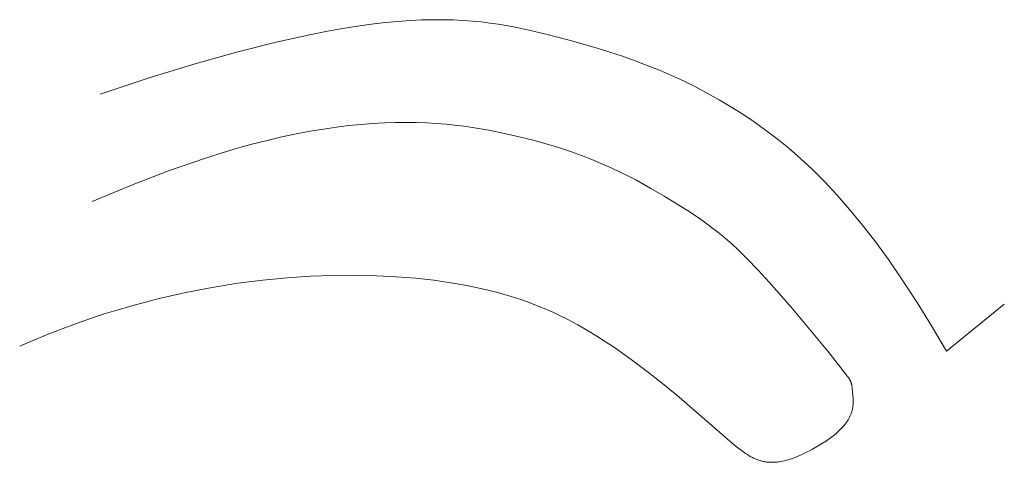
# Model space of a CAD drawing. Header units: millimetres. Extents: x -1459 to 125, y -3469 to 122.
# Tile 102 of 199: x -149.49 to -140.01, y -2998.76 to -2994.5. Entities that reach past the tile are written whole.
import ezdxf

# ---------------------------------------------------------------- set-up
doc = ezdxf.new("R2010")
doc.units = ezdxf.units.MM
doc.header["$MEASUREMENT"] = 0
doc.layers.add('Layer 1', color=7, linetype='Continuous')

msp = doc.modelspace()

# ---------------------------------------------------------------- linework, layer by layer
at = {"layer": 'Layer 1', "color": 5, "lineweight": 9}
for points, knots in [([(-140.0091, -2997.2408), (-140.0091, -2997.2408), (-140.5646, -2997.6911), (-140.5646, -2997.6911), (-140.5646, -2997.6911), (-140.7085, -2997.4479), (-140.7085, -2997.4479), (-140.7085, -2997.4479), (-140.8485, -2997.2222), (-140.8485, -2997.2222), (-140.8485, -2997.2222), (-140.9848, -2997.0133), (-140.9848, -2997.0133), (-140.9848, -2997.0133), (-141.1177, -2996.8201), (-141.1177, -2996.8201), (-141.1177, -2996.8201), (-141.2474, -2996.6419), (-141.2474, -2996.6419), (-141.2474, -2996.6419), (-141.374, -2996.4777), (-141.374, -2996.4777), (-141.374, -2996.4777), (-141.498, -2996.3266), (-141.498, -2996.3266), (-141.498, -2996.3266), (-141.6193, -2996.1878), (-141.6193, -2996.1878), (-141.6193, -2996.1878), (-141.7384, -2996.0602), (-141.7384, -2996.0602), (-141.7384, -2996.0602), (-141.8555, -2995.9431), (-141.8555, -2995.9431), (-141.8555, -2995.9431), (-141.9707, -2995.8355), (-141.9707, -2995.8355), (-141.9707, -2995.8355), (-142.0843, -2995.7366), (-142.0843, -2995.7366), (-142.0843, -2995.7366), (-142.1965, -2995.6454), (-142.1965, -2995.6454), (-142.1965, -2995.6454), (-142.3076, -2995.5611), (-142.3076, -2995.5611), (-142.3076, -2995.5611), (-142.4177, -2995.4827), (-142.4177, -2995.4827), (-142.4177, -2995.4827), (-142.5272, -2995.4093), (-142.5272, -2995.4093), (-142.5272, -2995.4093), (-142.6414, -2995.337), (-142.6414, -2995.337), (-142.6414, -2995.337), (-142.7554, -2995.269), (-142.7554, -2995.269), (-142.7554, -2995.269), (-142.8693, -2995.2051), (-142.8693, -2995.2051), (-142.8693, -2995.2051), (-142.9833, -2995.145), (-142.9833, -2995.145), (-142.9833, -2995.145), (-143.0978, -2995.0885), (-143.0978, -2995.0885), (-143.0978, -2995.0885), (-143.213, -2995.0353), (-143.213, -2995.0353), (-143.213, -2995.0353), (-143.329, -2994.9852), (-143.329, -2994.9852), (-143.329, -2994.9852), (-143.4462, -2994.9379), (-143.4462, -2994.9379), (-143.4462, -2994.9379), (-143.5646, -2994.8931), (-143.5646, -2994.8931), (-143.5646, -2994.8931), (-143.6846, -2994.8508), (-143.6846, -2994.8508), (-143.6846, -2994.8508), (-143.8065, -2994.8104), (-143.8065, -2994.8104), (-143.8065, -2994.8104), (-143.9303, -2994.772), (-143.9303, -2994.772), (-143.9303, -2994.772), (-144.1849, -2994.6996), (-144.1849, -2994.6996), (-144.1849, -2994.6996), (-144.4503, -2994.6315), (-144.4503, -2994.6315), (-144.4503, -2994.6315), (-144.588, -2994.5989), (-144.588, -2994.5989), (-144.588, -2994.5989), (-144.7313, -2994.5683), (-144.7313, -2994.5683), (-144.7313, -2994.5683), (-144.8059, -2994.5543), (-144.8059, -2994.5543), (-144.8059, -2994.5543), (-144.8828, -2994.5414), (-144.8828, -2994.5414), (-144.8828, -2994.5414), (-144.9623, -2994.5298), (-144.9623, -2994.5298), (-144.9623, -2994.5298), (-145.0448, -2994.5196), (-145.0448, -2994.5196), (-145.0448, -2994.5196), (-145.1305, -2994.5112), (-145.1305, -2994.5112), (-145.1305, -2994.5112), (-145.2198, -2994.5046), (-145.2198, -2994.5046), (-145.2198, -2994.5046), (-145.313, -2994.5), (-145.313, -2994.5), (-145.313, -2994.5), (-145.4104, -2994.4977), (-145.4104, -2994.4977), (-145.4104, -2994.4977), (-145.5123, -2994.4978), (-145.5123, -2994.4978), (-145.5123, -2994.4978), (-145.619, -2994.5006), (-145.619, -2994.5006), (-145.619, -2994.5006), (-145.7308, -2994.5061), (-145.7308, -2994.5061), (-145.7308, -2994.5061), (-145.8481, -2994.5147), (-145.8481, -2994.5147), (-145.8481, -2994.5147), (-145.971, -2994.5265), (-145.971, -2994.5265), (-145.971, -2994.5265), (-146.1001, -2994.5416), (-146.1001, -2994.5416), (-146.1001, -2994.5416), (-146.2354, -2994.5603), (-146.2354, -2994.5603), (-146.2354, -2994.5603), (-146.3775, -2994.5828), (-146.3775, -2994.5828), (-146.3775, -2994.5828), (-146.5265, -2994.6092), (-146.5265, -2994.6092), (-146.5265, -2994.6092), (-146.6828, -2994.6397), (-146.6828, -2994.6397), (-146.6828, -2994.6397), (-147.0184, -2994.714), (-147.0184, -2994.714), (-147.0184, -2994.714), (-147.387, -2994.8072), (-147.387, -2994.8072), (-147.387, -2994.8072), (-147.7908, -2994.9207), (-147.7908, -2994.9207), (-147.7908, -2994.9207), (-148.2324, -2995.0561), (-148.2324, -2995.0561), (-148.2324, -2995.0561), (-148.7142, -2995.215), (-148.7142, -2995.215)], [0, 0, 0, 0, 0.017857, 0.017857, 0.017857, 0.035714, 0.035714, 0.035714, 0.053571, 0.053571, 0.053571, 0.071429, 0.071429, 0.071429, 0.089286, 0.089286, 0.089286, 0.107143, 0.107143, 0.107143, 0.125, 0.125, 0.125, 0.142857, 0.142857, 0.142857, 0.160714, 0.160714, 0.160714, 0.178571, 0.178571, 0.178571, 0.196429, 0.196429, 0.196429, 0.214286, 0.214286, 0.214286, 0.232143, 0.232143, 0.232143, 0.25, 0.25, 0.25, 0.267857, 0.267857, 0.267857, 0.285714, 0.285714, 0.285714, 0.303571, 0.303571, 0.303571, 0.321429, 0.321429, 0.321429, 0.339286, 0.339286, 0.339286, 0.357143, 0.357143, 0.357143, 0.375, 0.375, 0.375, 0.392857, 0.392857, 0.392857, 0.410714, 0.410714, 0.410714, 0.428571, 0.428571, 0.428571, 0.446429, 0.446429, 0.446429, 0.464286, 0.464286, 0.464286, 0.482143, 0.482143, 0.482143, 0.5, 0.5, 0.5, 0.517857, 0.517857, 0.517857, 0.535714, 0.535714, 0.535714, 0.553571, 0.553571, 0.553571, 0.571429, 0.571429, 0.571429, 0.589286, 0.589286, 0.589286, 0.607143, 0.607143, 0.607143, 0.625, 0.625, 0.625, 0.642857, 0.642857, 0.642857, 0.660714, 0.660714, 0.660714, 0.678571, 0.678571, 0.678571, 0.696429, 0.696429, 0.696429, 0.714286, 0.714286, 0.714286, 0.732143, 0.732143, 0.732143, 0.75, 0.75, 0.75, 0.767857, 0.767857, 0.767857, 0.785714, 0.785714, 0.785714, 0.803571, 0.803571, 0.803571, 0.821429, 0.821429, 0.821429, 0.839286, 0.839286, 0.839286, 0.857143, 0.857143, 0.857143, 0.875, 0.875, 0.875, 0.892857, 0.892857, 0.892857, 0.910714, 0.910714, 0.910714, 0.928571, 0.928571, 0.928571, 0.946429, 0.946429, 0.946429, 0.964286, 0.964286, 0.964286, 0.982143, 0.982143, 0.982143, 1, 1, 1, 1]), ([(-148.7908, -2996.2501), (-148.7908, -2996.2501), (-148.4122, -2996.091), (-148.4122, -2996.091), (-148.4122, -2996.091), (-148.0553, -2995.9539), (-148.0553, -2995.9539), (-148.0553, -2995.9539), (-147.7192, -2995.8375), (-147.7192, -2995.8375), (-147.7192, -2995.8375), (-147.5587, -2995.7866), (-147.5587, -2995.7866), (-147.5587, -2995.7866), (-147.403, -2995.7404), (-147.403, -2995.7404), (-147.403, -2995.7404), (-147.252, -2995.6987), (-147.252, -2995.6987), (-147.252, -2995.6987), (-147.1056, -2995.6613), (-147.1056, -2995.6613), (-147.1056, -2995.6613), (-146.9638, -2995.6281), (-146.9638, -2995.6281), (-146.9638, -2995.6281), (-146.8263, -2995.5988), (-146.8263, -2995.5988), (-146.8263, -2995.5988), (-146.6931, -2995.5734), (-146.6931, -2995.5734), (-146.6931, -2995.5734), (-146.5641, -2995.5516), (-146.5641, -2995.5516), (-146.5641, -2995.5516), (-146.4391, -2995.5334), (-146.4391, -2995.5334), (-146.4391, -2995.5334), (-146.3181, -2995.5184), (-146.3181, -2995.5184), (-146.3181, -2995.5184), (-146.2008, -2995.5066), (-146.2008, -2995.5066), (-146.2008, -2995.5066), (-146.0873, -2995.4978), (-146.0873, -2995.4978), (-146.0873, -2995.4978), (-145.9773, -2995.4918), (-145.9773, -2995.4918), (-145.9773, -2995.4918), (-145.8709, -2995.4884), (-145.8709, -2995.4884), (-145.8709, -2995.4884), (-145.7677, -2995.4875), (-145.7677, -2995.4875), (-145.7677, -2995.4875), (-145.6679, -2995.489), (-145.6679, -2995.489), (-145.6679, -2995.489), (-145.5711, -2995.4926), (-145.5711, -2995.4926), (-145.5711, -2995.4926), (-145.4774, -2995.4981), (-145.4774, -2995.4981), (-145.4774, -2995.4981), (-145.3865, -2995.5055), (-145.3865, -2995.5055), (-145.3865, -2995.5055), (-145.2984, -2995.5145), (-145.2984, -2995.5145), (-145.2984, -2995.5145), (-145.213, -2995.525), (-145.213, -2995.525), (-145.213, -2995.525), (-145.1302, -2995.5367), (-145.1302, -2995.5367), (-145.1302, -2995.5367), (-144.9717, -2995.5635), (-144.9717, -2995.5635), (-144.9717, -2995.5635), (-144.8221, -2995.5935), (-144.8221, -2995.5935), (-144.8221, -2995.5935), (-144.6804, -2995.6256), (-144.6804, -2995.6256), (-144.6804, -2995.6256), (-144.5464, -2995.6593), (-144.5464, -2995.6593), (-144.5464, -2995.6593), (-144.4196, -2995.6944), (-144.4196, -2995.6944), (-144.4196, -2995.6944), (-144.2998, -2995.7309), (-144.2998, -2995.7309), (-144.2998, -2995.7309), (-144.1865, -2995.7684), (-144.1865, -2995.7684), (-144.1865, -2995.7684), (-144.0796, -2995.8069), (-144.0796, -2995.8069), (-144.0796, -2995.8069), (-143.9786, -2995.846), (-143.9786, -2995.846), (-143.9786, -2995.846), (-143.8832, -2995.8857), (-143.8832, -2995.8857), (-143.8832, -2995.8857), (-143.7931, -2995.9257), (-143.7931, -2995.9257), (-143.7931, -2995.9257), (-143.708, -2995.9658), (-143.708, -2995.9658), (-143.708, -2995.9658), (-143.6275, -2996.0059), (-143.6275, -2996.0059), (-143.6275, -2996.0059), (-143.5513, -2996.0457), (-143.5513, -2996.0457), (-143.5513, -2996.0457), (-143.4106, -2996.1239), (-143.4106, -2996.1239), (-143.4106, -2996.1239), (-143.2833, -2996.1987), (-143.2833, -2996.1987), (-143.2833, -2996.1987), (-143.0588, -2996.3372), (-143.0588, -2996.3372), (-143.0588, -2996.3372), (-142.9575, -2996.4045), (-142.9575, -2996.4045), (-142.9575, -2996.4045), (-142.9088, -2996.4386), (-142.9088, -2996.4386), (-142.9088, -2996.4386), (-142.861, -2996.4733), (-142.861, -2996.4733), (-142.861, -2996.4733), (-142.8138, -2996.5089), (-142.8138, -2996.5089), (-142.8138, -2996.5089), (-142.767, -2996.5457), (-142.767, -2996.5457), (-142.767, -2996.5457), (-142.7204, -2996.5839), (-142.7204, -2996.5839), (-142.7204, -2996.5839), (-142.6737, -2996.6237), (-142.6737, -2996.6237), (-142.6737, -2996.6237), (-142.6266, -2996.6656), (-142.6266, -2996.6656), (-142.6266, -2996.6656), (-142.5789, -2996.7096), (-142.5789, -2996.7096), (-142.5789, -2996.7096), (-142.4808, -2996.8054), (-142.4808, -2996.8054), (-142.4808, -2996.8054), (-142.3779, -2996.9122), (-142.3779, -2996.9122), (-142.3779, -2996.9122), (-142.2721, -2997.0274), (-142.2721, -2997.0274), (-142.2721, -2997.0274), (-142.061, -2997.2687), (-142.061, -2997.2687), (-142.061, -2997.2687), (-141.7091, -2997.6935), (-141.7091, -2997.6935), (-141.7091, -2997.6935), (-141.5375, -2997.9093), (-141.5375, -2997.9093), (-141.5375, -2997.9093), (-141.5176, -2997.9363), (-141.5176, -2997.9363), (-141.5176, -2997.9363), (-141.51, -2997.9472), (-141.51, -2997.9472), (-141.51, -2997.9472), (-141.5038, -2997.9567), (-141.5038, -2997.9567), (-141.5038, -2997.9567), (-141.4987, -2997.9649), (-141.4987, -2997.9649), (-141.4987, -2997.9649), (-141.4965, -2997.9687), (-141.4965, -2997.9687), (-141.4965, -2997.9687), (-141.4945, -2997.9723), (-141.4945, -2997.9723), (-141.4945, -2997.9723), (-141.4927, -2997.9757), (-141.4927, -2997.9757), (-141.4927, -2997.9757), (-141.491, -2997.9789), (-141.491, -2997.9789), (-141.491, -2997.9789), (-141.4895, -2997.9821), (-141.4895, -2997.9821), (-141.4895, -2997.9821), (-141.4881, -2997.9852), (-141.4881, -2997.9852), (-141.4881, -2997.9852), (-141.4868, -2997.9882), (-141.4868, -2997.9882), (-141.4868, -2997.9882), (-141.4856, -2997.9912), (-141.4856, -2997.9912), (-141.4856, -2997.9912), (-141.4844, -2997.9942), (-141.4844, -2997.9942), (-141.4844, -2997.9942), (-141.4833, -2997.9972), (-141.4833, -2997.9972), (-141.4833, -2997.9972), (-141.4823, -2998.0002), (-141.4823, -2998.0002), (-141.4823, -2998.0002), (-141.4814, -2998.0032), (-141.4814, -2998.0032), (-141.4814, -2998.0032), (-141.4805, -2998.0062), (-141.4805, -2998.0062), (-141.4805, -2998.0062), (-141.4796, -2998.0093), (-141.4796, -2998.0093), (-141.4796, -2998.0093), (-141.4789, -2998.0125), (-141.4789, -2998.0125), (-141.4789, -2998.0125), (-141.4781, -2998.0157), (-141.4781, -2998.0157), (-141.4781, -2998.0157), (-141.4775, -2998.019), (-141.4775, -2998.019), (-141.4775, -2998.019), (-141.4768, -2998.0225), (-141.4768, -2998.0225), (-141.4768, -2998.0225), (-141.4756, -2998.0296), (-141.4756, -2998.0296), (-141.4756, -2998.0296), (-141.4746, -2998.0373), (-141.4746, -2998.0373), (-141.4746, -2998.0373), (-141.4728, -2998.0548), (-141.4728, -2998.0548), (-141.4728, -2998.0548), (-141.4656, -2998.1481), (-141.4656, -2998.1481), (-141.4656, -2998.1481), (-141.4646, -2998.1667), (-141.4646, -2998.1667), (-141.4646, -2998.1667), (-141.4644, -2998.1766), (-141.4644, -2998.1766), (-141.4644, -2998.1766), (-141.4644, -2998.1867), (-141.4644, -2998.1867), (-141.4644, -2998.1867), (-141.4646, -2998.1972), (-141.4646, -2998.1972), (-141.4646, -2998.1972), (-141.4652, -2998.2081), (-141.4652, -2998.2081), (-141.4652, -2998.2081), (-141.4662, -2998.2193), (-141.4662, -2998.2193), (-141.4662, -2998.2193), (-141.4669, -2998.225), (-141.4669, -2998.225), (-141.4669, -2998.225), (-141.4676, -2998.2307), (-141.4676, -2998.2307), (-141.4676, -2998.2307), (-141.4685, -2998.2366), (-141.4685, -2998.2366), (-141.4685, -2998.2366), (-141.4696, -2998.2426), (-141.4696, -2998.2426), (-141.4696, -2998.2426), (-141.4708, -2998.2486), (-141.4708, -2998.2486), (-141.4708, -2998.2486), (-141.4721, -2998.2547), (-141.4721, -2998.2547), (-141.4721, -2998.2547), (-141.4735, -2998.2609), (-141.4735, -2998.2609), (-141.4735, -2998.2609), (-141.4752, -2998.2671), (-141.4752, -2998.2671), (-141.4752, -2998.2671), (-141.477, -2998.2735), (-141.477, -2998.2735), (-141.477, -2998.2735), (-141.4789, -2998.2799), (-141.4789, -2998.2799), (-141.4789, -2998.2799), (-141.4811, -2998.2864), (-141.4811, -2998.2864), (-141.4811, -2998.2864), (-141.4834, -2998.2929), (-141.4834, -2998.2929), (-141.4834, -2998.2929), (-141.4859, -2998.2995), (-141.4859, -2998.2995), (-141.4859, -2998.2995), (-141.4887, -2998.3063), (-141.4887, -2998.3063), (-141.4887, -2998.3063), (-141.4916, -2998.313), (-141.4916, -2998.313), (-141.4916, -2998.313), (-141.4947, -2998.3199), (-141.4947, -2998.3199), (-141.4947, -2998.3199), (-141.4981, -2998.3268), (-141.4981, -2998.3268), (-141.4981, -2998.3268), (-141.5017, -2998.3338), (-141.5017, -2998.3338), (-141.5017, -2998.3338), (-141.5055, -2998.3409), (-141.5055, -2998.3409), (-141.5055, -2998.3409), (-141.5096, -2998.348), (-141.5096, -2998.348), (-141.5096, -2998.348), (-141.5139, -2998.3552), (-141.5139, -2998.3552), (-141.5139, -2998.3552), (-141.5185, -2998.3625), (-141.5185, -2998.3625), (-141.5185, -2998.3625), (-141.5233, -2998.3698), (-141.5233, -2998.3698), (-141.5233, -2998.3698), (-141.5284, -2998.3772), (-141.5284, -2998.3772), (-141.5284, -2998.3772), (-141.5338, -2998.3847), (-141.5338, -2998.3847), (-141.5338, -2998.3847), (-141.5394, -2998.3922), (-141.5394, -2998.3922), (-141.5394, -2998.3922), (-141.5453, -2998.3998), (-141.5453, -2998.3998), (-141.5453, -2998.3998), (-141.5516, -2998.4075), (-141.5516, -2998.4075), (-141.5516, -2998.4075), (-141.5581, -2998.4152), (-141.5581, -2998.4152), (-141.5581, -2998.4152), (-141.5649, -2998.423), (-141.5649, -2998.423), (-141.5649, -2998.423), (-141.5721, -2998.4309), (-141.5721, -2998.4309), (-141.5721, -2998.4309), (-141.5796, -2998.4388), (-141.5796, -2998.4388), (-141.5796, -2998.4388), (-141.5955, -2998.4548), (-141.5955, -2998.4548), (-141.5955, -2998.4548), (-141.6128, -2998.4711), (-141.6128, -2998.4711), (-141.6128, -2998.4711), (-141.6315, -2998.4876), (-141.6315, -2998.4876), (-141.6315, -2998.4876), (-141.6517, -2998.5044), (-141.6517, -2998.5044), (-141.6517, -2998.5044), (-141.6735, -2998.5214), (-141.6735, -2998.5214), (-141.6735, -2998.5214), (-141.6968, -2998.5386), (-141.6968, -2998.5386), (-141.6968, -2998.5386), (-141.7217, -2998.556), (-141.7217, -2998.556), (-141.7217, -2998.556), (-141.7922, -2998.5995), (-141.7922, -2998.5995), (-141.7922, -2998.5995), (-141.8554, -2998.636), (-141.8554, -2998.636), (-141.8554, -2998.636), (-141.8845, -2998.6519), (-141.8845, -2998.6519), (-141.8845, -2998.6519), (-141.912, -2998.6663), (-141.912, -2998.6663), (-141.912, -2998.6663), (-141.9381, -2998.6793), (-141.9381, -2998.6793), (-141.9381, -2998.6793), (-141.9628, -2998.6909), (-141.9628, -2998.6909), (-141.9628, -2998.6909), (-141.9863, -2998.7014), (-141.9863, -2998.7014), (-141.9863, -2998.7014), (-142.0086, -2998.7107), (-142.0086, -2998.7107), (-142.0086, -2998.7107), (-142.0299, -2998.719), (-142.0299, -2998.719), (-142.0299, -2998.719), (-142.0503, -2998.7263), (-142.0503, -2998.7263), (-142.0503, -2998.7263), (-142.0699, -2998.7328), (-142.0699, -2998.7328), (-142.0699, -2998.7328), (-142.0887, -2998.7385), (-142.0887, -2998.7385), (-142.0887, -2998.7385), (-142.1068, -2998.7434), (-142.1068, -2998.7434), (-142.1068, -2998.7434), (-142.1245, -2998.7478), (-142.1245, -2998.7478), (-142.1245, -2998.7478), (-142.1458, -2998.7525), (-142.1458, -2998.7525), (-142.1458, -2998.7525), (-142.1666, -2998.7563), (-142.1666, -2998.7563), (-142.1666, -2998.7563), (-142.1768, -2998.7579), (-142.1768, -2998.7579), (-142.1768, -2998.7579), (-142.1868, -2998.7594), (-142.1868, -2998.7594), (-142.1868, -2998.7594), (-142.1967, -2998.7606), (-142.1967, -2998.7606), (-142.1967, -2998.7606), (-142.2064, -2998.7616), (-142.2064, -2998.7616), (-142.2064, -2998.7616), (-142.216, -2998.7624), (-142.216, -2998.7624), (-142.216, -2998.7624), (-142.2255, -2998.763), (-142.2255, -2998.763), (-142.2255, -2998.763), (-142.2349, -2998.7634), (-142.2349, -2998.7634), (-142.2349, -2998.7634), (-142.2442, -2998.7636), (-142.2442, -2998.7636), (-142.2442, -2998.7636), (-142.2534, -2998.7636), (-142.2534, -2998.7636), (-142.2534, -2998.7636), (-142.2624, -2998.7634), (-142.2624, -2998.7634), (-142.2624, -2998.7634), (-142.2714, -2998.7631), (-142.2714, -2998.7631), (-142.2714, -2998.7631), (-142.2803, -2998.7625), (-142.2803, -2998.7625), (-142.2803, -2998.7625), (-142.2891, -2998.7617), (-142.2891, -2998.7617), (-142.2891, -2998.7617), (-142.2979, -2998.7607), (-142.2979, -2998.7607), (-142.2979, -2998.7607), (-142.3065, -2998.7595), (-142.3065, -2998.7595), (-142.3065, -2998.7595), (-142.3151, -2998.7581), (-142.3151, -2998.7581), (-142.3151, -2998.7581), (-142.3237, -2998.7565), (-142.3237, -2998.7565), (-142.3237, -2998.7565), (-142.3322, -2998.7547), (-142.3322, -2998.7547), (-142.3322, -2998.7547), (-142.3406, -2998.7527), (-142.3406, -2998.7527), (-142.3406, -2998.7527), (-142.349, -2998.7506), (-142.349, -2998.7506), (-142.349, -2998.7506), (-142.3574, -2998.7482), (-142.3574, -2998.7482), (-142.3574, -2998.7482), (-142.3657, -2998.7456), (-142.3657, -2998.7456), (-142.3657, -2998.7456), (-142.374, -2998.7428), (-142.374, -2998.7428), (-142.374, -2998.7428), (-142.3823, -2998.7399), (-142.3823, -2998.7399), (-142.3823, -2998.7399), (-142.3906, -2998.7367), (-142.3906, -2998.7367), (-142.3906, -2998.7367), (-142.3988, -2998.7334), (-142.3988, -2998.7334), (-142.3988, -2998.7334), (-142.4071, -2998.7298), (-142.4071, -2998.7298), (-142.4071, -2998.7298), (-142.4154, -2998.7261), (-142.4154, -2998.7261), (-142.4154, -2998.7261), (-142.4236, -2998.7221), (-142.4236, -2998.7221), (-142.4236, -2998.7221), (-142.4319, -2998.718), (-142.4319, -2998.718), (-142.4319, -2998.718), (-142.4485, -2998.7092), (-142.4485, -2998.7092), (-142.4485, -2998.7092), (-142.4652, -2998.6996), (-142.4652, -2998.6996), (-142.4652, -2998.6996), (-142.4821, -2998.6892), (-142.4821, -2998.6892), (-142.4821, -2998.6892), (-142.4992, -2998.6781), (-142.4992, -2998.6781), (-142.4992, -2998.6781), (-142.5166, -2998.6662), (-142.5166, -2998.6662), (-142.5166, -2998.6662), (-142.5342, -2998.6536), (-142.5342, -2998.6536), (-142.5342, -2998.6536), (-142.5522, -2998.6402), (-142.5522, -2998.6402), (-142.5522, -2998.6402), (-142.5893, -2998.6111), (-142.5893, -2998.6111), (-142.5893, -2998.6111), (-142.6283, -2998.5791), (-142.6283, -2998.5791), (-142.6283, -2998.5791), (-143.1632, -2998.1175), (-143.1632, -2998.1175), (-143.1632, -2998.1175), (-143.3006, -2998.0048), (-143.3006, -2998.0048), (-143.3006, -2998.0048), (-143.4468, -2997.8895), (-143.4468, -2997.8895), (-143.4468, -2997.8895), (-143.6012, -2997.7735), (-143.6012, -2997.7735), (-143.6012, -2997.7735), (-143.7633, -2997.6585), (-143.7633, -2997.6585), (-143.7633, -2997.6585), (-143.8471, -2997.6019), (-143.8471, -2997.6019), (-143.8471, -2997.6019), (-143.9331, -2997.5463), (-143.9331, -2997.5463), (-143.9331, -2997.5463), (-144.022, -2997.4918), (-144.022, -2997.4918), (-144.022, -2997.4918), (-144.1143, -2997.4387), (-144.1143, -2997.4387), (-144.1143, -2997.4387), (-144.2104, -2997.3873), (-144.2104, -2997.3873), (-144.2104, -2997.3873), (-144.311, -2997.3376), (-144.311, -2997.3376), (-144.311, -2997.3376), (-144.3631, -2997.3135), (-144.3631, -2997.3135), (-144.3631, -2997.3135), (-144.4165, -2997.29), (-144.4165, -2997.29), (-144.4165, -2997.29), (-144.4712, -2997.267), (-144.4712, -2997.267), (-144.4712, -2997.267), (-144.5274, -2997.2447), (-144.5274, -2997.2447), (-144.5274, -2997.2447), (-144.5851, -2997.2229), (-144.5851, -2997.2229), (-144.5851, -2997.2229), (-144.6444, -2997.2018), (-144.6444, -2997.2018), (-144.6444, -2997.2018), (-144.7053, -2997.1814), (-144.7053, -2997.1814), (-144.7053, -2997.1814), (-144.7679, -2997.1617), (-144.7679, -2997.1617), (-144.7679, -2997.1617), (-144.8323, -2997.1427), (-144.8323, -2997.1427), (-144.8323, -2997.1427), (-144.8985, -2997.1245), (-144.8985, -2997.1245), (-144.8985, -2997.1245), (-144.9666, -2997.1071), (-144.9666, -2997.1071), (-144.9666, -2997.1071), (-145.0366, -2997.0904), (-145.0366, -2997.0904), (-145.0366, -2997.0904), (-145.1829, -2997.0598), (-145.1829, -2997.0598), (-145.1829, -2997.0598), (-145.3379, -2997.0327), (-145.3379, -2997.0327), (-145.3379, -2997.0327), (-145.502, -2997.0095), (-145.502, -2997.0095), (-145.502, -2997.0095), (-145.6759, -2996.9903), (-145.6759, -2996.9903), (-145.6759, -2996.9903), (-145.8598, -2996.9755), (-145.8598, -2996.9755), (-145.8598, -2996.9755), (-146.0534, -2996.9654), (-146.0534, -2996.9654), (-146.0534, -2996.9654), (-146.2563, -2996.9608), (-146.2563, -2996.9608), (-146.2563, -2996.9608), (-146.4678, -2996.9621), (-146.4678, -2996.9621), (-146.4678, -2996.9621), (-146.6874, -2996.9699), (-146.6874, -2996.9699), (-146.6874, -2996.9699), (-146.9147, -2996.9848), (-146.9147, -2996.9848), (-146.9147, -2996.9848), (-147.149, -2997.0074), (-147.149, -2997.0074), (-147.149, -2997.0074), (-147.3898, -2997.0381), (-147.3898, -2997.0381), (-147.3898, -2997.0381), (-147.6367, -2997.0775), (-147.6367, -2997.0775), (-147.6367, -2997.0775), (-147.889, -2997.1263), (-147.889, -2997.1263), (-147.889, -2997.1263), (-148.1463, -2997.1849), (-148.1463, -2997.1849), (-148.1463, -2997.1849), (-148.408, -2997.254), (-148.408, -2997.254), (-148.408, -2997.254), (-148.5404, -2997.2926), (-148.5404, -2997.2926), (-148.5404, -2997.2926), (-148.6737, -2997.334), (-148.6737, -2997.334), (-148.6737, -2997.334), (-148.8078, -2997.3783), (-148.8078, -2997.3783), (-148.8078, -2997.3783), (-148.9426, -2997.4256), (-148.9426, -2997.4256), (-148.9426, -2997.4256), (-149.0782, -2997.4759), (-149.0782, -2997.4759), (-149.0782, -2997.4759), (-149.2144, -2997.5293), (-149.2144, -2997.5293), (-149.2144, -2997.5293), (-149.3512, -2997.5858), (-149.3512, -2997.5858), (-149.3512, -2997.5858), (-149.4885, -2997.6456), (-149.4885, -2997.6456)], [0, 0, 0, 0, 0.004348, 0.004348, 0.004348, 0.008696, 0.008696, 0.008696, 0.013043, 0.013043, 0.013043, 0.017391, 0.017391, 0.017391, 0.021739, 0.021739, 0.021739, 0.026087, 0.026087, 0.026087, 0.030435, 0.030435, 0.030435, 0.034783, 0.034783, 0.034783, 0.03913, 0.03913, 0.03913, 0.043478, 0.043478, 0.043478, 0.047826, 0.047826, 0.047826, 0.052174, 0.052174, 0.052174, 0.056522, 0.056522, 0.056522, 0.06087, 0.06087, 0.06087, 0.065217, 0.065217, 0.065217, 0.069565, 0.069565, 0.069565, 0.073913, 0.073913, 0.073913, 0.078261, 0.078261, 0.078261, 0.082609, 0.082609, 0.082609, 0.086957, 0.086957, 0.086957, 0.091304, 0.091304, 0.091304, 0.095652, 0.095652, 0.095652, 0.1, 0.1, 0.1, 0.104348, 0.104348, 0.104348, 0.108696, 0.108696, 0.108696, 0.113043, 0.113043, 0.113043, 0.117391, 0.117391, 0.117391, 0.121739, 0.121739, 0.121739, 0.126087, 0.126087, 0.126087, 0.130435, 0.130435, 0.130435, 0.134783, 0.134783, 0.134783, 0.13913, 0.13913, 0.13913, 0.143478, 0.143478, 0.143478, 0.147826, 0.147826, 0.147826, 0.152174, 0.152174, 0.152174, 0.156522, 0.156522, 0.156522, 0.16087, 0.16087, 0.16087, 0.165217, 0.165217, 0.165217, 0.169565, 0.169565, 0.169565, 0.173913, 0.173913, 0.173913, 0.178261, 0.178261, 0.178261, 0.182609, 0.182609, 0.182609, 0.186957, 0.186957, 0.186957, 0.191304, 0.191304, 0.191304, 0.195652, 0.195652, 0.195652, 0.2, 0.2, 0.2, 0.204348, 0.204348, 0.204348, 0.208696, 0.208696, 0.208696, 0.213043, 0.213043, 0.213043, 0.217391, 0.217391, 0.217391, 0.221739, 0.221739, 0.221739, 0.226087, 0.226087, 0.226087, 0.230435, 0.230435, 0.230435, 0.234783, 0.234783, 0.234783, 0.23913, 0.23913, 0.23913, 0.243478, 0.243478, 0.243478, 0.247826, 0.247826, 0.247826, 0.252174, 0.252174, 0.252174, 0.256522, 0.256522, 0.256522, 0.26087, 0.26087, 0.26087, 0.265217, 0.265217, 0.265217, 0.269565, 0.269565, 0.269565, 0.273913, 0.273913, 0.273913, 0.278261, 0.278261, 0.278261, 0.282609, 0.282609, 0.282609, 0.286957, 0.286957, 0.286957, 0.291304, 0.291304, 0.291304, 0.295652, 0.295652, 0.295652, 0.3, 0.3, 0.3, 0.304348, 0.304348, 0.304348, 0.308696, 0.308696, 0.308696, 0.313043, 0.313043, 0.313043, 0.317391, 0.317391, 0.317391, 0.321739, 0.321739, 0.321739, 0.326087, 0.326087, 0.326087, 0.330435, 0.330435, 0.330435, 0.334783, 0.334783, 0.334783, 0.33913, 0.33913, 0.33913, 0.343478, 0.343478, 0.343478, 0.347826, 0.347826, 0.347826, 0.352174, 0.352174, 0.352174, 0.356522, 0.356522, 0.356522, 0.36087, 0.36087, 0.36087, 0.365217, 0.365217, 0.365217, 0.369565, 0.369565, 0.369565, 0.373913, 0.373913, 0.373913, 0.378261, 0.378261, 0.378261, 0.382609, 0.382609, 0.382609, 0.386957, 0.386957, 0.386957, 0.391304, 0.391304, 0.391304, 0.395652, 0.395652, 0.395652, 0.4, 0.4, 0.4, 0.404348, 0.404348, 0.404348, 0.408696, 0.408696, 0.408696, 0.413043, 0.413043, 0.413043, 0.417391, 0.417391, 0.417391, 0.421739, 0.421739, 0.421739, 0.426087, 0.426087, 0.426087, 0.430435, 0.430435, 0.430435, 0.434783, 0.434783, 0.434783, 0.43913, 0.43913, 0.43913, 0.443478, 0.443478, 0.443478, 0.447826, 0.447826, 0.447826, 0.452174, 0.452174, 0.452174, 0.456522, 0.456522, 0.456522, 0.46087, 0.46087, 0.46087, 0.465217, 0.465217, 0.465217, 0.469565, 0.469565, 0.469565, 0.473913, 0.473913, 0.473913, 0.478261, 0.478261, 0.478261, 0.482609, 0.482609, 0.482609, 0.486957, 0.486957, 0.486957, 0.491304, 0.491304, 0.491304, 0.495652, 0.495652, 0.495652, 0.5, 0.5, 0.5, 0.504348, 0.504348, 0.504348, 0.508696, 0.508696, 0.508696, 0.513043, 0.513043, 0.513043, 0.517391, 0.517391, 0.517391, 0.521739, 0.521739, 0.521739, 0.526087, 0.526087, 0.526087, 0.530435, 0.530435, 0.530435, 0.534783, 0.534783, 0.534783, 0.53913, 0.53913, 0.53913, 0.543478, 0.543478, 0.543478, 0.547826, 0.547826, 0.547826, 0.552174, 0.552174, 0.552174, 0.556522, 0.556522, 0.556522, 0.56087, 0.56087, 0.56087, 0.565217, 0.565217, 0.565217, 0.569565, 0.569565, 0.569565, 0.573913, 0.573913, 0.573913, 0.578261, 0.578261, 0.578261, 0.582609, 0.582609, 0.582609, 0.586957, 0.586957, 0.586957, 0.591304, 0.591304, 0.591304, 0.595652, 0.595652, 0.595652, 0.6, 0.6, 0.6, 0.604348, 0.604348, 0.604348, 0.608696, 0.608696, 0.608696, 0.613043, 0.613043, 0.613043, 0.617391, 0.617391, 0.617391, 0.621739, 0.621739, 0.621739, 0.626087, 0.626087, 0.626087, 0.630435, 0.630435, 0.630435, 0.634783, 0.634783, 0.634783, 0.63913, 0.63913, 0.63913, 0.643478, 0.643478, 0.643478, 0.647826, 0.647826, 0.647826, 0.652174, 0.652174, 0.652174, 0.656522, 0.656522, 0.656522, 0.66087, 0.66087, 0.66087, 0.665217, 0.665217, 0.665217, 0.669565, 0.669565, 0.669565, 0.673913, 0.673913, 0.673913, 0.678261, 0.678261, 0.678261, 0.682609, 0.682609, 0.682609, 0.686957, 0.686957, 0.686957, 0.691304, 0.691304, 0.691304, 0.695652, 0.695652, 0.695652, 0.7, 0.7, 0.7, 0.704348, 0.704348, 0.704348, 0.708696, 0.708696, 0.708696, 0.713043, 0.713043, 0.713043, 0.717391, 0.717391, 0.717391, 0.721739, 0.721739, 0.721739, 0.726087, 0.726087, 0.726087, 0.730435, 0.730435, 0.730435, 0.734783, 0.734783, 0.734783, 0.73913, 0.73913, 0.73913, 0.743478, 0.743478, 0.743478, 0.747826, 0.747826, 0.747826, 0.752174, 0.752174, 0.752174, 0.756522, 0.756522, 0.756522, 0.76087, 0.76087, 0.76087, 0.765217, 0.765217, 0.765217, 0.769565, 0.769565, 0.769565, 0.773913, 0.773913, 0.773913, 0.778261, 0.778261, 0.778261, 0.782609, 0.782609, 0.782609, 0.786957, 0.786957, 0.786957, 0.791304, 0.791304, 0.791304, 0.795652, 0.795652, 0.795652, 0.8, 0.8, 0.8, 0.804348, 0.804348, 0.804348, 0.808696, 0.808696, 0.808696, 0.813043, 0.813043, 0.813043, 0.817391, 0.817391, 0.817391, 0.821739, 0.821739, 0.821739, 0.826087, 0.826087, 0.826087, 0.830435, 0.830435, 0.830435, 0.834783, 0.834783, 0.834783, 0.83913, 0.83913, 0.83913, 0.843478, 0.843478, 0.843478, 0.847826, 0.847826, 0.847826, 0.852174, 0.852174, 0.852174, 0.856522, 0.856522, 0.856522, 0.86087, 0.86087, 0.86087, 0.865217, 0.865217, 0.865217, 0.869565, 0.869565, 0.869565, 0.873913, 0.873913, 0.873913, 0.878261, 0.878261, 0.878261, 0.882609, 0.882609, 0.882609, 0.886957, 0.886957, 0.886957, 0.891304, 0.891304, 0.891304, 0.895652, 0.895652, 0.895652, 0.9, 0.9, 0.9, 0.904348, 0.904348, 0.904348, 0.908696, 0.908696, 0.908696, 0.913043, 0.913043, 0.913043, 0.917391, 0.917391, 0.917391, 0.921739, 0.921739, 0.921739, 0.926087, 0.926087, 0.926087, 0.930435, 0.930435, 0.930435, 0.934783, 0.934783, 0.934783, 0.93913, 0.93913, 0.93913, 0.943478, 0.943478, 0.943478, 0.947826, 0.947826, 0.947826, 0.952174, 0.952174, 0.952174, 0.956522, 0.956522, 0.956522, 0.96087, 0.96087, 0.96087, 0.965217, 0.965217, 0.965217, 0.969565, 0.969565, 0.969565, 0.973913, 0.973913, 0.973913, 0.978261, 0.978261, 0.978261, 0.982609, 0.982609, 0.982609, 0.986957, 0.986957, 0.986957, 0.991304, 0.991304, 0.991304, 0.995652, 0.995652, 0.995652, 1, 1, 1, 1])]:
    msp.add_open_spline(points, degree=3, knots=knots, dxfattribs=at)

doc.saveas('drawing.dxf')
